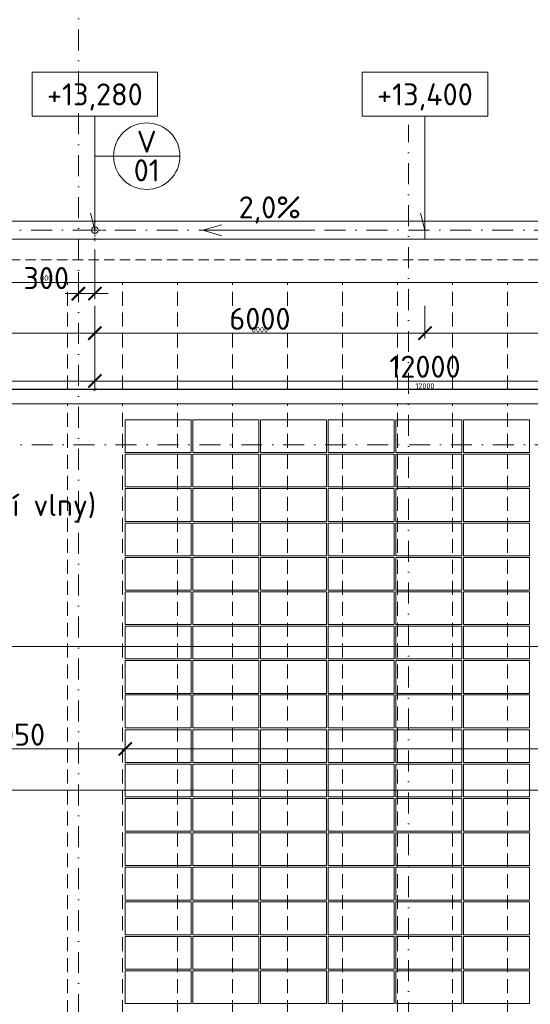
# Model space of a CAD drawing. Header units: millimetres. Extents: x -725694 to 5289369, y -1488057 to 2187451.
# Tile 208 of 256: x 113483 to 122765, y 163235 to 181125. Entities that reach past the tile are written whole.
import ezdxf
from ezdxf import colors
from ezdxf.entities.mleader import LeaderData, LeaderLine
from ezdxf.enums import TextEntityAlignment as Align
from ezdxf.math import Vec2, Vec3

# ---------------------------------------------------------------- set-up
doc = ezdxf.new("R2010")
doc.units = ezdxf.units.MM
for name, pattern in [('CENTERX2', [101.6, 63.5, -12.7, 12.7, -12.7]), ('DASHDOT', [25.4, 12.7, -6.35, 0, -6.35]), ('ČÁRKOVANÁ', [19.05, 12.7, -6.35])]:
    doc.linetypes.add(name, pattern=pattern)
doc.layers.get('Defpoints').update_dxf_attribs({"color": 8})
for name, color, linetype, lineweight in [('___FVE_návrh var.2', 6, 'Continuous', 5), ('A99_N_kce-pohl', 1, 'Continuous', 9), ('A99_N_koty-200', 5, 'Continuous', 5), ('A99_N_koty-200 @ 200', 5, 'Continuous', 5), ('A99_N_koty-200 @ 50 (2)', 5, 'Continuous', 5), ('A99_N_koty-vysk', 160, 'Continuous', 5), ('A99_N_txt-popis-50 @ 200', 240, 'Continuous', 9), ('A99_N_znaceni 200', 5, 'Continuous', 5), ('A99_S_osy', 1, 'CENTERX2', 5)]:
    doc.layers.add(name, color=color, linetype=linetype, lineweight=lineweight)
doc.styles.add('A99_kota', font='isocpeur.ttf', dxfattribs={"height": 2})
doc.styles.add('A99_popis', font='isocpeur.ttf')
doc.styles.add('ad_popis 100', font='isocpeur.ttf', dxfattribs={"height": 200})
doc.dimstyles.new('A99_kota_200 new', dxfattribs={"dimscale": 200, "dimtxt": 2, "dimasz": 1.2, "dimexe": 0.5, "dimexo": 1.5, "dimgap": 0.3, "dimtad": 1, "dimdec": 0, "dimzin": 3, "dimdsep": 46, "dimtxsty": 'A99_kota', "dimblk": 'ARCHTICK', "dimcen": 2.5, "dimazin": 2, "dimtfac": 0.75, "dimtdec": 0, "dimtmove": 2, "dimatfit": 0, "dimfxl": 0, "dimtolj": 1, "dimtzin": 0, "dimlwd": 5, "dimlwe": 5, "dimarcsym": 0})

# ---------------------------------------------------------------- blocks, each defined once
blk = doc.blocks.new('_ArchTick')
at = {"color": 0, "linetype": 'ByBlock', "const_width": 0.15}
blk.add_lwpolyline([(-0.5, -0.5), (0.5, 0.5)], dxfattribs=at)
blk = doc.blocks.new('*D5398')
at = {"layer": 'A99_N_koty-200', "color": 0, "linetype": 'Continuous', "lineweight": 5, "transparency": 16777216}
for p, q in [((114850, 176947.5), (114850, 176047.5)), ((114550, 176535), (114550, 176047.5)), ((114550, 176147.5), (114310, 176147.5)), ((114550, 176147.5), (114850, 176147.5)), ((114850, 176147.5), (115090, 176147.5))]:
    blk.add_line(p, q, dxfattribs=at)
at = {"layer": 'Defpoints', "color": 0, "linetype": 'Continuous', "lineweight": 0, "transparency": 16777216}
for p in [(114850, 177300), (114550, 176835), (114850, 176147.5)]:
    blk.add_point(p, dxfattribs=at)
at = {"layer": 'A99_N_koty-200', "color": 0, "linetype": 'Continuous', "lineweight": 5, "transparency": 16777216, "xscale": 240, "yscale": 240, "zscale": 240}
blk.add_blockref('_ArchTick', (114550, 176147.5), dxfattribs=at)
at = {"layer": 'A99_N_koty-200', "color": 0, "linetype": 'Continuous', "lineweight": 5, "transparency": 16777216, "xscale": 240, "yscale": 240, "zscale": 240, "rotation": 180}
blk.add_blockref('_ArchTick', (114850, 176147.5), dxfattribs=at)
at = {"layer": 'A99_N_koty-200', "color": 0, "linetype": 'Continuous', "transparency": 16777216, "insert": (113965, 176430), "char_height": 400, "attachment_point": 5, "style": 'A99_kota'}
blk.add_mtext('\\A1;300', dxfattribs=at)
blk = doc.blocks.new('*D5399')
at = {"layer": 'A99_N_koty-200', "color": 0, "linetype": 'Continuous', "lineweight": 5, "transparency": 16777216}
for p, q in [((114550, 176347.5), (114550, 176122.5)), ((114850, 176347.5), (114850, 176122.5)), ((114550, 176147.5), (114490, 176147.5)), ((114550, 176147.5), (114850, 176147.5)), ((114850, 176147.5), (114910, 176147.5))]:
    blk.add_line(p, q, dxfattribs=at)
at = {"layer": 'Defpoints', "color": 0, "linetype": 'Continuous', "lineweight": 0, "transparency": 16777216}
for p in [(114850, 177300), (114550, 176835), (114850, 176147.5)]:
    blk.add_point(p, dxfattribs=at)
at = {"layer": 'A99_N_koty-200', "color": 0, "linetype": 'Continuous', "lineweight": 5, "transparency": 16777216, "xscale": 60, "yscale": 60, "zscale": 60}
blk.add_blockref('_ArchTick', (114550, 176147.5), dxfattribs=at)
at = {"layer": 'A99_N_koty-200', "color": 0, "linetype": 'Continuous', "lineweight": 5, "transparency": 16777216, "xscale": 60, "yscale": 60, "zscale": 60, "rotation": 180}
blk.add_blockref('_ArchTick', (114850, 176147.5), dxfattribs=at)
at = {"layer": 'A99_N_koty-200', "color": 0, "linetype": 'Continuous', "transparency": 16777216, "insert": (113965, 176430), "char_height": 100, "attachment_point": 5, "style": 'A99_kota'}
blk.add_mtext('\\A1;300', dxfattribs=at)
blk = doc.blocks.new('*D5404')
at = {"layer": 'A99_N_koty-200', "color": 0, "linetype": 'Continuous', "lineweight": 5, "transparency": 16777216}
for p, q in [((102850, 175360), (102850, 174460)), ((114850, 175360), (114850, 174460)), ((102850, 174560), (114850, 174560))]:
    blk.add_line(p, q, dxfattribs=at)
at = {"layer": 'Defpoints', "color": 0, "linetype": 'Continuous', "lineweight": 0, "transparency": 16777216}
for p in [(102850, 177300), (114850, 176835), (114850, 174560)]:
    blk.add_point(p, dxfattribs=at)
at = {"layer": 'A99_N_koty-200', "color": 0, "linetype": 'Continuous', "lineweight": 5, "transparency": 16777216, "xscale": 240, "yscale": 240, "zscale": 240, "rotation": 180}
blk.add_blockref('_ArchTick', (102850, 174560), dxfattribs=at)
at = {"layer": 'A99_N_koty-200', "color": 0, "linetype": 'Continuous', "lineweight": 5, "transparency": 16777216, "xscale": 240, "yscale": 240, "zscale": 240}
blk.add_blockref('_ArchTick', (114850, 174560), dxfattribs=at)
at = {"layer": 'A99_N_koty-200', "color": 0, "linetype": 'Continuous', "transparency": 16777216, "insert": (110797.5, 174820), "char_height": 400, "attachment_point": 5, "style": 'A99_kota'}
blk.add_mtext('\\A1;12000', dxfattribs=at)
blk = doc.blocks.new('*D5405')
at = {"layer": 'A99_N_koty-200', "color": 0, "linetype": 'Continuous', "lineweight": 5, "transparency": 16777216}
for p, q in [((102850, 174605), (102850, 174380)), ((114850, 174605), (114850, 174380)), ((102850, 174405), (114850, 174405))]:
    blk.add_line(p, q, dxfattribs=at)
at = {"layer": 'Defpoints', "color": 0, "linetype": 'Continuous', "lineweight": 0, "transparency": 16777216}
for p in [(102850, 177300), (114850, 176835), (114850, 174405)]:
    blk.add_point(p, dxfattribs=at)
at = {"layer": 'A99_N_koty-200', "color": 0, "linetype": 'Continuous', "lineweight": 5, "transparency": 16777216, "xscale": 60, "yscale": 60, "zscale": 60, "rotation": 180}
blk.add_blockref('_ArchTick', (102850, 174405), dxfattribs=at)
at = {"layer": 'A99_N_koty-200', "color": 0, "linetype": 'Continuous', "lineweight": 5, "transparency": 16777216, "xscale": 60, "yscale": 60, "zscale": 60}
blk.add_blockref('_ArchTick', (114850, 174405), dxfattribs=at)
at = {"layer": 'A99_N_koty-200', "color": 0, "linetype": 'Continuous', "transparency": 16777216, "insert": (108850, 174470), "char_height": 100, "attachment_point": 5, "style": 'A99_kota'}
blk.add_mtext('\\A1;12000', dxfattribs=at)
blk = doc.blocks.new('*D5410')
at = {"layer": 'A99_N_koty-200', "color": 0, "linetype": 'Continuous', "lineweight": 5, "transparency": 16777216}
for p, q in [((108850, 175925), (108850, 175330)), ((114850, 175925), (114850, 175330)), ((114850, 175430), (108850, 175430))]:
    blk.add_line(p, q, dxfattribs=at)
at = {"layer": 'Defpoints', "color": 0, "linetype": 'Continuous', "lineweight": 0, "transparency": 16777216}
for p in [(108850, 176225), (114850, 176225), (108850, 175430)]:
    blk.add_point(p, dxfattribs=at)
at = {"layer": 'A99_N_koty-200', "color": 0, "linetype": 'Continuous', "lineweight": 5, "transparency": 16777216, "xscale": 240, "yscale": 240, "zscale": 240, "rotation": 180}
blk.add_blockref('_ArchTick', (108850, 175430), dxfattribs=at)
at = {"layer": 'A99_N_koty-200', "color": 0, "linetype": 'Continuous', "lineweight": 5, "transparency": 16777216, "xscale": 240, "yscale": 240, "zscale": 240}
blk.add_blockref('_ArchTick', (114850, 175430), dxfattribs=at)
at = {"layer": 'A99_N_koty-200', "color": 0, "linetype": 'Continuous', "transparency": 16777216, "insert": (111850, 175690), "char_height": 400, "attachment_point": 5, "style": 'A99_kota'}
blk.add_mtext('\\A1;6000', dxfattribs=at)
blk = doc.blocks.new('*D5411')
at = {"layer": 'A99_N_koty-200', "color": 0, "linetype": 'Continuous', "lineweight": 5, "transparency": 16777216}
for p, q in [((108850, 175630), (108850, 175405)), ((114850, 175630), (114850, 175405)), ((114850, 175430), (108850, 175430))]:
    blk.add_line(p, q, dxfattribs=at)
at = {"layer": 'Defpoints', "color": 0, "linetype": 'Continuous', "lineweight": 0, "transparency": 16777216}
for p in [(108850, 176225), (114850, 176225), (108850, 175430)]:
    blk.add_point(p, dxfattribs=at)
at = {"layer": 'A99_N_koty-200', "color": 0, "linetype": 'Continuous', "lineweight": 5, "transparency": 16777216, "xscale": 60, "yscale": 60, "zscale": 60, "rotation": 180}
blk.add_blockref('_ArchTick', (108850, 175430), dxfattribs=at)
at = {"layer": 'A99_N_koty-200', "color": 0, "linetype": 'Continuous', "lineweight": 5, "transparency": 16777216, "xscale": 60, "yscale": 60, "zscale": 60}
blk.add_blockref('_ArchTick', (114850, 175430), dxfattribs=at)
at = {"layer": 'A99_N_koty-200', "color": 0, "linetype": 'Continuous', "transparency": 16777216, "insert": (111850, 175495), "char_height": 100, "attachment_point": 5, "style": 'A99_kota'}
blk.add_mtext('\\A1;6000', dxfattribs=at)
blk = doc.blocks.new('*U66')
at = {"color": 0, "linetype": 'ByBlock'}
for p, q in [((5.7, -4), (5.7, -14.35)), ((5.7, -14.35), (5.286, -12.805))]:
    blk.add_line(p, q, dxfattribs=at)
blk.add_lwpolyline([(0, -4), (11.4, -4), (11.4, 0), (0, 0)], close=True, dxfattribs=at)
at = {"color": 0, "linetype": 'ByBlock', "style": 'A99_kota'}
for tag, p in [('VYSKA', (5.7, -2.241)), ('VYSKA_POPIS1', (5.7, -6.041)), ('VYSKA_POPIS2', (5.9, -9.541)), ('VYSKA_POPIS3', (5.9, -13.041))]:
    blk.add_attdef(tag, text='', height=2, dxfattribs=at).set_placement(p, align=Align.MIDDLE)
blk = doc.blocks.new('*D5455')
at = {"layer": 'A99_N_koty-200', "color": 0, "linetype": 'Continuous', "lineweight": 5, "transparency": 16777216}
for p, q in [((114850, 175360), (114850, 174460)), ((126850, 175360), (126850, 174460)), ((114850, 174560), (126850, 174560))]:
    blk.add_line(p, q, dxfattribs=at)
at = {"layer": 'Defpoints', "color": 0, "linetype": 'Continuous', "lineweight": 0, "transparency": 16777216}
for p in [(114850, 176835), (126850, 176835), (126850, 174560)]:
    blk.add_point(p, dxfattribs=at)
at = {"layer": 'A99_N_koty-200', "color": 0, "linetype": 'Continuous', "lineweight": 5, "transparency": 16777216, "xscale": 240, "yscale": 240, "zscale": 240, "rotation": 180}
blk.add_blockref('_ArchTick', (114850, 174560), dxfattribs=at)
at = {"layer": 'A99_N_koty-200', "color": 0, "linetype": 'Continuous', "lineweight": 5, "transparency": 16777216, "xscale": 240, "yscale": 240, "zscale": 240}
blk.add_blockref('_ArchTick', (126850, 174560), dxfattribs=at)
at = {"layer": 'A99_N_koty-200', "color": 0, "linetype": 'Continuous', "transparency": 16777216, "insert": (120850, 174820), "char_height": 400, "attachment_point": 5, "style": 'A99_kota'}
blk.add_mtext('\\A1;12000', dxfattribs=at)
blk = doc.blocks.new('*D5456')
at = {"layer": 'A99_N_koty-200', "color": 0, "linetype": 'Continuous', "lineweight": 5, "transparency": 16777216}
for p, q in [((114850, 174605), (114850, 174380)), ((126850, 174605), (126850, 174380)), ((114850, 174405), (126850, 174405))]:
    blk.add_line(p, q, dxfattribs=at)
at = {"layer": 'Defpoints', "color": 0, "linetype": 'Continuous', "lineweight": 0, "transparency": 16777216}
for p in [(114850, 176835), (126850, 176835), (126850, 174405)]:
    blk.add_point(p, dxfattribs=at)
at = {"layer": 'A99_N_koty-200', "color": 0, "linetype": 'Continuous', "lineweight": 5, "transparency": 16777216, "xscale": 60, "yscale": 60, "zscale": 60, "rotation": 180}
blk.add_blockref('_ArchTick', (114850, 174405), dxfattribs=at)
at = {"layer": 'A99_N_koty-200', "color": 0, "linetype": 'Continuous', "lineweight": 5, "transparency": 16777216, "xscale": 60, "yscale": 60, "zscale": 60}
blk.add_blockref('_ArchTick', (126850, 174405), dxfattribs=at)
at = {"layer": 'A99_N_koty-200', "color": 0, "linetype": 'Continuous', "transparency": 16777216, "insert": (120850, 174470), "char_height": 100, "attachment_point": 5, "style": 'A99_kota'}
blk.add_mtext('\\A1;12000', dxfattribs=at)
blk = doc.blocks.new('*D5458')
at = {"layer": 'A99_N_koty-200', "color": 0, "linetype": 'Continuous', "lineweight": 5, "transparency": 16777216}
for p, q in [((114850, 175925), (114850, 175330)), ((120850, 175925), (120850, 175330)), ((114850, 175430), (120850, 175430))]:
    blk.add_line(p, q, dxfattribs=at)
at = {"layer": 'Defpoints', "color": 0, "linetype": 'Continuous', "lineweight": 0, "transparency": 16777216}
for p in [(114850, 176225), (120850, 176225), (120850, 175430)]:
    blk.add_point(p, dxfattribs=at)
at = {"layer": 'A99_N_koty-200', "color": 0, "linetype": 'Continuous', "lineweight": 5, "transparency": 16777216, "xscale": 240, "yscale": 240, "zscale": 240, "rotation": 180}
blk.add_blockref('_ArchTick', (114850, 175430), dxfattribs=at)
at = {"layer": 'A99_N_koty-200', "color": 0, "linetype": 'Continuous', "lineweight": 5, "transparency": 16777216, "xscale": 240, "yscale": 240, "zscale": 240}
blk.add_blockref('_ArchTick', (120850, 175430), dxfattribs=at)
at = {"layer": 'A99_N_koty-200', "color": 0, "linetype": 'Continuous', "transparency": 16777216, "insert": (117850, 175690), "char_height": 400, "attachment_point": 5, "style": 'A99_kota'}
blk.add_mtext('\\A1;6000', dxfattribs=at)
blk = doc.blocks.new('*D5459')
at = {"layer": 'A99_N_koty-200', "color": 0, "linetype": 'Continuous', "lineweight": 5, "transparency": 16777216}
for p, q in [((114850, 175630), (114850, 175405)), ((120850, 175630), (120850, 175405)), ((114850, 175430), (120850, 175430))]:
    blk.add_line(p, q, dxfattribs=at)
at = {"layer": 'Defpoints', "color": 0, "linetype": 'Continuous', "lineweight": 0, "transparency": 16777216}
for p in [(114850, 176225), (120850, 176225), (120850, 175430)]:
    blk.add_point(p, dxfattribs=at)
at = {"layer": 'A99_N_koty-200', "color": 0, "linetype": 'Continuous', "lineweight": 5, "transparency": 16777216, "xscale": 60, "yscale": 60, "zscale": 60, "rotation": 180}
blk.add_blockref('_ArchTick', (114850, 175430), dxfattribs=at)
at = {"layer": 'A99_N_koty-200', "color": 0, "linetype": 'Continuous', "lineweight": 5, "transparency": 16777216, "xscale": 60, "yscale": 60, "zscale": 60}
blk.add_blockref('_ArchTick', (120850, 175430), dxfattribs=at)
at = {"layer": 'A99_N_koty-200', "color": 0, "linetype": 'Continuous', "transparency": 16777216, "insert": (117850, 175495), "char_height": 100, "attachment_point": 5, "style": 'A99_kota'}
blk.add_mtext('\\A1;6000', dxfattribs=at)
blk = doc.blocks.new('*D5461')
at = {"layer": 'A99_N_koty-200', "color": 0, "linetype": 'Continuous', "lineweight": 5, "transparency": 16777216}
for p, q in [((120850, 175925), (120850, 175330)), ((126850, 175925), (126850, 175330)), ((126850, 175430), (120850, 175430))]:
    blk.add_line(p, q, dxfattribs=at)
at = {"layer": 'Defpoints', "color": 0, "linetype": 'Continuous', "lineweight": 0, "transparency": 16777216}
for p in [(120850, 176225), (126850, 176225), (120850, 175430)]:
    blk.add_point(p, dxfattribs=at)
at = {"layer": 'A99_N_koty-200', "color": 0, "linetype": 'Continuous', "lineweight": 5, "transparency": 16777216, "xscale": 240, "yscale": 240, "zscale": 240, "rotation": 180}
blk.add_blockref('_ArchTick', (120850, 175430), dxfattribs=at)
at = {"layer": 'A99_N_koty-200', "color": 0, "linetype": 'Continuous', "lineweight": 5, "transparency": 16777216, "xscale": 240, "yscale": 240, "zscale": 240}
blk.add_blockref('_ArchTick', (126850, 175430), dxfattribs=at)
at = {"layer": 'A99_N_koty-200', "color": 0, "linetype": 'Continuous', "transparency": 16777216, "insert": (123850, 175690), "char_height": 400, "attachment_point": 5, "style": 'A99_kota'}
blk.add_mtext('\\A1;6000', dxfattribs=at)
blk = doc.blocks.new('*D5462')
at = {"layer": 'A99_N_koty-200', "color": 0, "linetype": 'Continuous', "lineweight": 5, "transparency": 16777216}
for p, q in [((120850, 175630), (120850, 175405)), ((126850, 175630), (126850, 175405)), ((126850, 175430), (120850, 175430))]:
    blk.add_line(p, q, dxfattribs=at)
at = {"layer": 'Defpoints', "color": 0, "linetype": 'Continuous', "lineweight": 0, "transparency": 16777216}
for p in [(120850, 176225), (126850, 176225), (120850, 175430)]:
    blk.add_point(p, dxfattribs=at)
at = {"layer": 'A99_N_koty-200', "color": 0, "linetype": 'Continuous', "lineweight": 5, "transparency": 16777216, "xscale": 60, "yscale": 60, "zscale": 60, "rotation": 180}
blk.add_blockref('_ArchTick', (120850, 175430), dxfattribs=at)
at = {"layer": 'A99_N_koty-200', "color": 0, "linetype": 'Continuous', "lineweight": 5, "transparency": 16777216, "xscale": 60, "yscale": 60, "zscale": 60}
blk.add_blockref('_ArchTick', (126850, 175430), dxfattribs=at)
at = {"layer": 'A99_N_koty-200', "color": 0, "linetype": 'Continuous', "transparency": 16777216, "insert": (123850, 175495), "char_height": 100, "attachment_point": 5, "style": 'A99_kota'}
blk.add_mtext('\\A1;6000', dxfattribs=at)
blk = doc.blocks.new('*D367')
at = {"layer": 'A99_N_koty-200', "color": 0, "linetype": 'Continuous', "lineweight": 5, "ltscale": 0.5, "transparency": 16777216}
for p, q in [((111350, 167875), (111350, 167775)), ((111350, 167875), (115400, 167875)), ((115400, 167875), (115400, 167775))]:
    blk.add_line(p, q, dxfattribs=at)
at = {"layer": 'Defpoints', "color": 0, "linetype": 'Continuous', "lineweight": 0, "ltscale": 0.5, "transparency": 16777216}
for p in [(111350, 167875), (115400, 167875), (115400, 167875)]:
    blk.add_point(p, dxfattribs=at)
at = {"layer": 'A99_N_koty-200', "color": 0, "linetype": 'Continuous', "lineweight": 5, "ltscale": 0.5, "transparency": 16777216, "xscale": 240, "yscale": 240, "zscale": 240, "rotation": 180}
blk.add_blockref('_ArchTick', (111350, 167875), dxfattribs=at)
at = {"layer": 'A99_N_koty-200', "color": 0, "linetype": 'Continuous', "lineweight": 5, "ltscale": 0.5, "transparency": 16777216, "xscale": 240, "yscale": 240, "zscale": 240}
blk.add_blockref('_ArchTick', (115400, 167875), dxfattribs=at)
at = {"layer": 'A99_N_koty-200', "color": 0, "linetype": 'Continuous', "lineweight": 5, "ltscale": 0.5, "transparency": 16777216, "insert": (113375, 168135), "char_height": 400, "attachment_point": 5, "style": 'A99_kota'}
blk.add_mtext('\\A1;4050', dxfattribs=at)
blk = doc.blocks.new('*D368')
at = {"layer": 'A99_N_koty-200', "color": 0, "linetype": 'Continuous', "lineweight": 5, "ltscale": 0.5, "transparency": 16777216}
for p, q in [((115400, 167875), (115400, 167975)), ((115400, 167875), (136280, 167875)), ((136280, 167875), (136280, 167975))]:
    blk.add_line(p, q, dxfattribs=at)
at = {"layer": 'Defpoints', "color": 0, "linetype": 'Continuous', "lineweight": 0, "ltscale": 0.5, "transparency": 16777216}
for p in [(115400, 167875), (136280, 167875), (136280, 167875)]:
    blk.add_point(p, dxfattribs=at)
at = {"layer": 'A99_N_koty-200', "color": 0, "linetype": 'Continuous', "lineweight": 5, "ltscale": 0.5, "transparency": 16777216, "xscale": 240, "yscale": 240, "zscale": 240, "rotation": 180}
blk.add_blockref('_ArchTick', (115400, 167875), dxfattribs=at)
at = {"layer": 'A99_N_koty-200', "color": 0, "linetype": 'Continuous', "lineweight": 5, "ltscale": 0.5, "transparency": 16777216, "xscale": 240, "yscale": 240, "zscale": 240}
blk.add_blockref('_ArchTick', (136280, 167875), dxfattribs=at)
at = {"layer": 'A99_N_koty-200', "color": 0, "linetype": 'Continuous', "lineweight": 5, "ltscale": 0.5, "transparency": 16777216, "insert": (125840, 168135), "char_height": 400, "attachment_point": 5, "style": 'A99_kota'}
blk.add_mtext('\\A1;20880', dxfattribs=at)
blk = doc.blocks.new('*D370')
at = {"layer": 'A99_N_koty-200', "color": 0, "linetype": 'Continuous', "lineweight": 5, "ltscale": 0.5, "transparency": 16777216}
for p, q in [((-650, 169735), (-650, 169835)), ((-650, 169735), (138350, 169735)), ((138350, 169735), (138350, 169635))]:
    blk.add_line(p, q, dxfattribs=at)
at = {"layer": 'Defpoints', "color": 0, "linetype": 'Continuous', "lineweight": 0, "ltscale": 0.5, "transparency": 16777216}
for p in [(-650, 169620), (138350, 169745), (138350, 169735)]:
    blk.add_point(p, dxfattribs=at)
at = {"layer": 'A99_N_koty-200', "color": 0, "linetype": 'Continuous', "lineweight": 5, "ltscale": 0.5, "transparency": 16777216, "xscale": 240, "yscale": 240, "zscale": 240, "rotation": 180}
blk.add_blockref('_ArchTick', (-650, 169735), dxfattribs=at)
at = {"layer": 'A99_N_koty-200', "color": 0, "linetype": 'Continuous', "lineweight": 5, "ltscale": 0.5, "transparency": 16777216, "xscale": 240, "yscale": 240, "zscale": 240}
blk.add_blockref('_ArchTick', (138350, 169735), dxfattribs=at)
at = {"layer": 'A99_N_koty-200', "color": 0, "linetype": 'Continuous', "lineweight": 5, "ltscale": 0.5, "transparency": 16777216, "insert": (60350, 170095), "char_height": 400, "attachment_point": 5, "style": 'A99_kota'}
blk.add_mtext('\\A1;139 panelů po 1000mm', dxfattribs=at)
blk = doc.blocks.new('*D383')
at = {"layer": 'A99_N_koty-200', "color": 0, "linetype": 'Continuous', "lineweight": 5, "ltscale": 0.5, "transparency": 16777216}
for p, q in [((105350, 167127), (105350, 167027)), ((105350, 167127), (138875, 167127)), ((138875, 167127), (138875, 167227))]:
    blk.add_line(p, q, dxfattribs=at)
at = {"layer": 'Defpoints', "color": 0, "linetype": 'Continuous', "lineweight": 0, "ltscale": 0.5, "transparency": 16777216}
for p in [(105350, 167127), (138875, 167127), (138875, 167127)]:
    blk.add_point(p, dxfattribs=at)
at = {"layer": 'A99_N_koty-200', "color": 0, "linetype": 'Continuous', "lineweight": 5, "ltscale": 0.5, "transparency": 16777216, "xscale": 240, "yscale": 240, "zscale": 240, "rotation": 180}
blk.add_blockref('_ArchTick', (105350, 167127), dxfattribs=at)
at = {"layer": 'A99_N_koty-200', "color": 0, "linetype": 'Continuous', "lineweight": 5, "ltscale": 0.5, "transparency": 16777216, "xscale": 240, "yscale": 240, "zscale": 240}
blk.add_blockref('_ArchTick', (138875, 167127), dxfattribs=at)
at = {"layer": 'A99_N_koty-200', "color": 0, "linetype": 'Continuous', "lineweight": 5, "ltscale": 0.5, "transparency": 16777216, "insert": (125782, 167387), "char_height": 400, "attachment_point": 5, "style": 'A99_kota'}
blk.add_mtext('\\A1;33525', dxfattribs=at)
blk = doc.blocks.new('*U20')
at = {"color": 0, "linetype": 'ByBlock'}
blk.add_line((-3.02, 0), (3.02, 0), dxfattribs=at)
blk.add_circle((0, 0), 3.02, dxfattribs=at)
at = {"color": 0, "linetype": 'ByBlock', "style": 'A99_popis'}
for tag, p in [('KATEGORIE', (0, 1.31)), ('PRVEK', (0, -1.298))]:
    blk.add_attdef(tag, text='', height=2, dxfattribs=at).set_placement(p, align=Align.MIDDLE_CENTER)
blk = doc.blocks.new('*U6297')
at = {"layer": 'A99_N_koty-200 @ 200', "linetype": 'Continuous'}
dim = blk.add_linear_dim(base=(114850, 176147.5), p1=(114550, 176835), p2=(114850, 177300), dimstyle='A99_kota_200 new', override={"dimscale": 200, "dimtix": 1, "dimtofl": 1, "dimtmove": 2, "dimatfit": 0}, dxfattribs=at)
dim.commit()
dim.dimension.update_dxf_attribs({"geometry": '*D5398', "text_midpoint": (113965, 176430), "dimtype": 128})
at = {"layer": 'A99_N_koty-200 @ 50 (2)', "linetype": 'Continuous'}
dim = blk.add_linear_dim(base=(114850, 176147.5), p1=(114550, 176835), p2=(114850, 177300), dimstyle='A99_kota_200 new', override={"dimscale": 50, "dimtix": 1, "dimtofl": 1, "dimtmove": 2, "dimatfit": 0}, dxfattribs=at)
dim.commit()
dim.dimension.update_dxf_attribs({"geometry": '*D5399', "text_midpoint": (113965, 176430), "dimtype": 128})
blk = doc.blocks.new('*U6299')
at = {"layer": 'A99_N_koty-200 @ 200', "linetype": 'Continuous'}
dim = blk.add_linear_dim(base=(114850, 174560), p1=(102850, 177300), p2=(114850, 176835), dimstyle='A99_kota_200 new', override={"dimscale": 200, "dimtix": 1, "dimtofl": 1, "dimtmove": 2, "dimatfit": 0}, dxfattribs=at)
dim.commit()
dim.dimension.update_dxf_attribs({"geometry": '*D5404', "text_midpoint": (110797.5, 174820), "dimtype": 128})
at = {"layer": 'A99_N_koty-200 @ 50 (2)', "linetype": 'Continuous'}
dim = blk.add_linear_dim(base=(114850, 174405), p1=(102850, 177300), p2=(114850, 176835), dimstyle='A99_kota_200 new', override={"dimscale": 50, "dimtix": 1, "dimtofl": 1, "dimtmove": 2, "dimatfit": 0}, dxfattribs=at)
dim.commit()
dim.dimension.update_dxf_attribs({"geometry": '*D5405', "text_midpoint": (108850, 174470)})
blk = doc.blocks.new('*U6301')
at = {"layer": 'A99_N_koty-200 @ 200', "linetype": 'Continuous'}
dim = blk.add_linear_dim(base=(108850, 175430), p1=(114850, 176225), p2=(108850, 176225), angle=180, dimstyle='A99_kota_200 new', override={"dimscale": 200, "dimtix": 1, "dimtofl": 1, "dimtmove": 2, "dimatfit": 0}, dxfattribs=at)
dim.commit()
dim.dimension.update_dxf_attribs({"geometry": '*D5410', "text_midpoint": (111850, 175690)})
at = {"layer": 'A99_N_koty-200 @ 50 (2)', "linetype": 'Continuous'}
dim = blk.add_linear_dim(base=(108850, 175430), p1=(114850, 176225), p2=(108850, 176225), angle=180, dimstyle='A99_kota_200 new', override={"dimscale": 50, "dimtix": 1, "dimtofl": 1, "dimtmove": 2, "dimatfit": 0}, dxfattribs=at)
dim.commit()
dim.dimension.update_dxf_attribs({"geometry": '*D5411', "text_midpoint": (111850, 175495)})
blk = doc.blocks.new('*U6316')
at = {"layer": 'A99_N_koty-200 @ 200', "linetype": 'Continuous'}
dim = blk.add_linear_dim(base=(126850, 174560), p1=(114850, 176835), p2=(126850, 176835), dimstyle='A99_kota_200 new', override={"dimscale": 200, "dimtix": 1, "dimtofl": 1, "dimtmove": 2, "dimatfit": 0}, dxfattribs=at)
dim.commit()
dim.dimension.update_dxf_attribs({"geometry": '*D5455', "text_midpoint": (120850, 174820)})
at = {"layer": 'A99_N_koty-200 @ 50 (2)', "linetype": 'Continuous'}
dim = blk.add_linear_dim(base=(126850, 174405), p1=(114850, 176835), p2=(126850, 176835), dimstyle='A99_kota_200 new', override={"dimscale": 50, "dimtix": 1, "dimtofl": 1, "dimtmove": 2, "dimatfit": 0}, dxfattribs=at)
dim.commit()
dim.dimension.update_dxf_attribs({"geometry": '*D5456', "text_midpoint": (120850, 174470)})
blk = doc.blocks.new('*U6317')
at = {"layer": 'A99_N_koty-200 @ 200', "linetype": 'Continuous'}
dim = blk.add_linear_dim(base=(120850, 175430), p1=(114850, 176225), p2=(120850, 176225), dimstyle='A99_kota_200 new', override={"dimscale": 200, "dimtix": 1, "dimtofl": 1, "dimtmove": 2, "dimatfit": 0}, dxfattribs=at)
dim.commit()
dim.dimension.update_dxf_attribs({"geometry": '*D5458', "text_midpoint": (117850, 175690)})
at = {"layer": 'A99_N_koty-200 @ 50 (2)', "linetype": 'Continuous'}
dim = blk.add_linear_dim(base=(120850, 175430), p1=(114850, 176225), p2=(120850, 176225), dimstyle='A99_kota_200 new', override={"dimscale": 50, "dimtix": 1, "dimtofl": 1, "dimtmove": 2, "dimatfit": 0}, dxfattribs=at)
dim.commit()
dim.dimension.update_dxf_attribs({"geometry": '*D5459', "text_midpoint": (117850, 175495)})
blk = doc.blocks.new('*U6318')
at = {"layer": 'A99_N_koty-200 @ 200', "linetype": 'Continuous'}
dim = blk.add_linear_dim(base=(120850, 175430), p1=(126850, 176225), p2=(120850, 176225), angle=180, dimstyle='A99_kota_200 new', override={"dimscale": 200, "dimtix": 1, "dimtofl": 1, "dimtmove": 2, "dimatfit": 0}, dxfattribs=at)
dim.commit()
dim.dimension.update_dxf_attribs({"geometry": '*D5461', "text_midpoint": (123850, 175690)})
at = {"layer": 'A99_N_koty-200 @ 50 (2)', "linetype": 'Continuous'}
dim = blk.add_linear_dim(base=(120850, 175430), p1=(126850, 176225), p2=(120850, 176225), angle=180, dimstyle='A99_kota_200 new', override={"dimscale": 50, "dimtix": 1, "dimtofl": 1, "dimtmove": 2, "dimatfit": 0}, dxfattribs=at)
dim.commit()
dim.dimension.update_dxf_attribs({"geometry": '*D5462', "text_midpoint": (123850, 175495)})

msp = doc.modelspace()

# ---------------------------------------------------------------- linework, layer by layer
at = {"layer": '___FVE_návrh var.2', "lineweight": 5, "ltscale": 2}
for points in [[(116600, 173855), (116600, 173260), (115400, 173260), (115400, 173855)], [(117830, 173855), (117830, 173260), (116630, 173260), (116630, 173855)], [(119060, 173855), (119060, 173260), (117860, 173260), (117860, 173855)], [(120290, 173855), (120290, 173260), (119090, 173260), (119090, 173855)], [(121520, 173855), (121520, 173260), (120320, 173260), (120320, 173855)], [(121550, 173855), (121550, 173260), (122750, 173260), (122750, 173855)], [(116600, 173230), (116600, 172635), (115400, 172635), (115400, 173230)], [(117830, 173230), (117830, 172635), (116630, 172635), (116630, 173230)], [(119060, 173230), (119060, 172635), (117860, 172635), (117860, 173230)], [(120290, 173230), (120290, 172635), (119090, 172635), (119090, 173230)], [(121520, 173230), (121520, 172635), (120320, 172635), (120320, 173230)], [(121550, 173230), (121550, 172635), (122750, 172635), (122750, 173230)], [(116600, 172605), (116600, 172010), (115400, 172010), (115400, 172605)], [(117830, 172605), (117830, 172010), (116630, 172010), (116630, 172605)], [(119060, 172605), (119060, 172010), (117860, 172010), (117860, 172605)], [(120290, 172605), (120290, 172010), (119090, 172010), (119090, 172605)], [(121520, 172605), (121520, 172010), (120320, 172010), (120320, 172605)], [(121550, 172605), (121550, 172010), (122750, 172010), (122750, 172605)], [(116600, 171980), (116600, 171385), (115400, 171385), (115400, 171980)], [(117830, 171980), (117830, 171385), (116630, 171385), (116630, 171980)], [(119060, 171980), (119060, 171385), (117860, 171385), (117860, 171980)], [(120290, 171980), (120290, 171385), (119090, 171385), (119090, 171980)], [(121520, 171980), (121520, 171385), (120320, 171385), (120320, 171980)], [(121550, 171980), (121550, 171385), (122750, 171385), (122750, 171980)], [(116600, 171355), (116600, 170760), (115400, 170760), (115400, 171355)], [(117830, 171355), (117830, 170760), (116630, 170760), (116630, 171355)], [(119060, 171355), (119060, 170760), (117860, 170760), (117860, 171355)], [(120290, 171355), (120290, 170760), (119090, 170760), (119090, 171355)], [(121520, 171355), (121520, 170760), (120320, 170760), (120320, 171355)], [(121550, 171355), (121550, 170760), (122750, 170760), (122750, 171355)], [(116600, 170730), (116600, 170135), (115400, 170135), (115400, 170730)], [(117830, 170730), (117830, 170135), (116630, 170135), (116630, 170730)], [(119060, 170730), (119060, 170135), (117860, 170135), (117860, 170730)], [(120290, 170730), (120290, 170135), (119090, 170135), (119090, 170730)], [(121520, 170730), (121520, 170135), (120320, 170135), (120320, 170730)], [(121550, 170730), (121550, 170135), (122750, 170135), (122750, 170730)], [(116600, 170105), (116600, 169510), (115400, 169510), (115400, 170105)], [(117830, 170105), (117830, 169510), (116630, 169510), (116630, 170105)], [(119060, 170105), (119060, 169510), (117860, 169510), (117860, 170105)], [(120290, 170105), (120290, 169510), (119090, 169510), (119090, 170105)], [(121520, 170105), (121520, 169510), (120320, 169510), (120320, 170105)], [(121550, 170105), (121550, 169510), (122750, 169510), (122750, 170105)], [(116600, 169480), (116600, 168885), (115400, 168885), (115400, 169480)], [(117830, 169480), (117830, 168885), (116630, 168885), (116630, 169480)], [(119060, 169480), (119060, 168885), (117860, 168885), (117860, 169480)], [(120290, 169480), (120290, 168885), (119090, 168885), (119090, 169480)], [(121520, 169480), (121520, 168885), (120320, 168885), (120320, 169480)], [(121550, 169480), (121550, 168885), (122750, 168885), (122750, 169480)], [(116600, 168855), (116600, 168260), (115400, 168260), (115400, 168855)], [(117830, 168855), (117830, 168260), (116630, 168260), (116630, 168855)], [(119060, 168855), (119060, 168260), (117860, 168260), (117860, 168855)], [(120290, 168855), (120290, 168260), (119090, 168260), (119090, 168855)], [(121520, 168855), (121520, 168260), (120320, 168260), (120320, 168855)], [(121550, 168855), (121550, 168260), (122750, 168260), (122750, 168855)], [(116600, 168225), (116600, 167630), (115400, 167630), (115400, 168225)], [(117830, 168225), (117830, 167630), (116630, 167630), (116630, 168225)], [(119060, 168225), (119060, 167630), (117860, 167630), (117860, 168225)], [(120290, 168225), (120290, 167630), (119090, 167630), (119090, 168225)], [(121520, 168225), (121520, 167630), (120320, 167630), (120320, 168225)], [(121550, 168225), (121550, 167630), (122750, 167630), (122750, 168225)], [(116600, 167600), (116600, 167005), (115400, 167005), (115400, 167600)], [(117830, 167600), (117830, 167005), (116630, 167005), (116630, 167600)], [(119060, 167600), (119060, 167005), (117860, 167005), (117860, 167600)], [(120290, 167600), (120290, 167005), (119090, 167005), (119090, 167600)], [(121520, 167600), (121520, 167005), (120320, 167005), (120320, 167600)], [(121550, 167600), (121550, 167005), (122750, 167005), (122750, 167600)], [(116600, 166975), (116600, 166380), (115400, 166380), (115400, 166975)], [(117830, 166975), (117830, 166380), (116630, 166380), (116630, 166975)], [(119060, 166975), (119060, 166380), (117860, 166380), (117860, 166975)], [(120290, 166975), (120290, 166380), (119090, 166380), (119090, 166975)], [(121520, 166975), (121520, 166380), (120320, 166380), (120320, 166975)], [(121550, 166975), (121550, 166380), (122750, 166380), (122750, 166975)], [(116600, 166350), (116600, 165755), (115400, 165755), (115400, 166350)], [(117830, 166350), (117830, 165755), (116630, 165755), (116630, 166350)], [(119060, 166350), (119060, 165755), (117860, 165755), (117860, 166350)], [(120290, 166350), (120290, 165755), (119090, 165755), (119090, 166350)], [(121520, 166350), (121520, 165755), (120320, 165755), (120320, 166350)], [(121550, 166350), (121550, 165755), (122750, 165755), (122750, 166350)], [(116600, 165725), (116600, 165130), (115400, 165130), (115400, 165725)], [(117830, 165725), (117830, 165130), (116630, 165130), (116630, 165725)], [(119060, 165725), (119060, 165130), (117860, 165130), (117860, 165725)], [(120290, 165725), (120290, 165130), (119090, 165130), (119090, 165725)], [(121520, 165725), (121520, 165130), (120320, 165130), (120320, 165725)], [(121550, 165725), (121550, 165130), (122750, 165130), (122750, 165725)], [(116600, 165095), (116600, 164500), (115400, 164500), (115400, 165095)], [(117830, 165095), (117830, 164500), (116630, 164500), (116630, 165095)], [(119060, 165095), (119060, 164500), (117860, 164500), (117860, 165095)], [(120290, 165095), (120290, 164500), (119090, 164500), (119090, 165095)], [(121520, 165095), (121520, 164500), (120320, 164500), (120320, 165095)], [(121550, 165095), (121550, 164500), (122750, 164500), (122750, 165095)], [(116600, 164470), (116600, 163875), (115400, 163875), (115400, 164470)], [(117830, 164470), (117830, 163875), (116630, 163875), (116630, 164470)], [(119060, 164470), (119060, 163875), (117860, 163875), (117860, 164470)], [(120290, 164470), (120290, 163875), (119090, 163875), (119090, 164470)], [(121520, 164470), (121520, 163875), (120320, 163875), (120320, 164470)], [(121550, 164470), (121550, 163875), (122750, 163875), (122750, 164470)], [(116600, 163845), (116600, 163250), (115400, 163250), (115400, 163845)], [(117830, 163845), (117830, 163250), (116630, 163250), (116630, 163845)], [(119060, 163845), (119060, 163250), (117860, 163250), (117860, 163845)], [(120290, 163845), (120290, 163250), (119090, 163250), (119090, 163845)], [(121520, 163845), (121520, 163250), (120320, 163250), (120320, 163845)], [(121550, 163845), (121550, 163250), (122750, 163250), (122750, 163845)]]:
    msp.add_lwpolyline(points, close=True, dxfattribs=at)
at = {"layer": 'A99_N_kce-pohl', "linetype": 'ČÁRKOVANÁ', "lineweight": 9, "ltscale": 15}
msp.add_line((5860, 176760), (150690, 176760), dxfattribs=at)
at = {"layer": 'A99_N_kce-pohl', "linetype": 'DASHDOT', "lineweight": 5, "ltscale": 5}
for points in [[(114850, 177100), (114850, 177500)], [(114650, 177300), (115050, 177300)]]:
    msp.add_lwpolyline(points, dxfattribs=at)
at = {"layer": 'A99_N_kce-pohl', "linetype": 'Continuous', "ltscale": 25}
msp.add_lwpolyline([(150690, 177135), (150690, 177465), (6000, 177465), (6000, 177135)], close=True, dxfattribs=at)
msp.add_lwpolyline([(120850, 177135), (120850, 177465)], dxfattribs=at)
at = {"layer": 'A99_N_kce-pohl', "linetype": 'Continuous', "lineweight": 9, "ltscale": 15}
msp.add_lwpolyline([(138875.5, 176350), (7180, 176350)], dxfattribs=at)
at = {"layer": 'A99_N_kce-pohl', "color": 30, "linetype": 'ČÁRKOVANÁ', "lineweight": 5, "ltscale": 20, "true_color": 0xff6e3d}
for points in [[(114350, 174405), (114350, 176350)], [(115350, 174405), (115350, 176350)], [(116350, 174405), (116350, 176350)], [(117350, 174405), (117350, 176350)], [(118350, 174405), (118350, 176350)], [(119350, 174405), (119350, 176350)], [(120350, 174405), (120350, 176350)], [(121350, 174405), (121350, 176350)], [(122350, 174405), (122350, 176350)]]:
    msp.add_lwpolyline(points, dxfattribs=at)
at = {"layer": 'A99_N_kce-pohl', "color": 1, "linetype": 'Continuous', "lineweight": 9, "ltscale": 25}
msp.add_lwpolyline([(138352.5, 174145), (138352.5, 174410), (7350, 174410), (7350, 174145)], close=True, dxfattribs=at)
at = {"layer": 'A99_N_kce-pohl', "color": 254, "linetype": 'ČÁRKOVANÁ', "lineweight": 5, "ltscale": 20, "true_color": 0xffd9cc}
for points in [[(114350, 148960), (114350, 148960), (114350, 174145)], [(115350, 148960), (115350, 148960), (115350, 174145)], [(116350, 148960), (116350, 148960), (116350, 174145)], [(117350, 148960), (117350, 148960), (117350, 174145)], [(118350, 148960), (118350, 148960), (118350, 174145)], [(119350, 148960), (119350, 148960), (119350, 174145)], [(120350, 148960), (120350, 148960), (120350, 174145)], [(121350, 148960), (121350, 148960), (121350, 174145)], [(122350, 148960), (122350, 148960), (122350, 174145)]]:
    msp.add_lwpolyline(points, dxfattribs=at)
at = {"layer": 'A99_N_kce-pohl', "linetype": 'Continuous'}
msp.add_circle((114850, 177300), 60, dxfattribs=at)
at = {"layer": 'A99_N_koty-vysk'}
for points in [[(116810, 177300), (117160, 177400)], [(116810, 177300), (118810, 177300)], [(116810, 177300), (117160, 177200)]]:
    msp.add_lwpolyline(points, dxfattribs=at)
at = {"layer": 'A99_N_znaceni 200'}
msp.add_lwpolyline([(115188.5, 178646.5), (114850, 178646.5)], dxfattribs=at)
at = {"layer": 'A99_S_osy', "linetype": 'DASHDOT', "lineweight": 5, "ltscale": 30}
for points in [[(114550, 250300), (114550, 146890)], [(120550, 146890), (120550, 179215)], [(177325, 177300), (4375, 177300)], [(152950, 173400), (-2660, 173400)]]:
    msp.add_lwpolyline(points, dxfattribs=at)

# ---------------------------------------------------------------- block references
at = {"layer": 'A99_N_koty-200', "color": 3, "linetype": 'Continuous', "lineweight": 0}
for name in ['*U6299', '*U6297', '*U6316', '*U6301', '*U6317', '*U6318']:
    msp.add_blockref(name, (0, 0), dxfattribs=at)
at = {"layer": 'A99_N_koty-vysk', "xscale": 200, "yscale": 200, "zscale": 200}
for p, values in [((113710, 180170), {'VYSKA': '+13,280'}), ((119710, 180170), {'VYSKA': '+13,400'})]:
    msp.add_blockref('*U66', p, dxfattribs=at).add_auto_attribs(values)
at = {"layer": 'A99_N_znaceni 200', "xscale": 200, "yscale": 200, "zscale": 200}
msp.add_blockref('*U20', (115792.5, 178646.5), dxfattribs=at).add_auto_attribs({'KATEGORIE': 'V', 'PRVEK': '01'})

# ---------------------------------------------------------------- texts
at = {"layer": 'A99_N_koty-vysk', "insert": (117463, 177915), "char_height": 400, "attachment_point": 1, "style": 'ad_popis 100'}
msp.add_mtext_dynamic_manual_height_columns('2,0%', width=673.852, gutter_width=2000, heights=[0], dxfattribs=at)

# ---------------------------------------------------------------- dimensions: what is measured, and where the dimension line sits
at = {"layer": 'A99_N_koty-200 @ 200', "linetype": 'Continuous', "lineweight": 5, "ltscale": 0.5}
dim = msp.add_linear_dim(base=(138350, 169735), p1=(-650, 169620), p2=(138350, 169745), text='139 panelů po 1000mm', dimstyle='A99_kota_200 new', override={"dimscale": 200, "dimtix": 0, "dimtofl": 1, "dimtmove": 2, "dimatfit": 0}, dxfattribs=at)
dim.commit()
dim.dimension.update_dxf_attribs({"geometry": '*D370', "text_midpoint": (60350, 170095), "dimtype": 128})
for base, p1, p2, picture, middle in [((115400, 167875), (111350, 167875), (115400, 167875), '*D367', (113375, 168135)), ((136280, 167875), (115400, 167875), (136280, 167875), '*D368', (125840, 168135))]:
    dim = msp.add_linear_dim(base=base, p1=p1, p2=p2, dimstyle='A99_kota_200 new', override={"dimscale": 200, "dimtix": 0, "dimtofl": 1, "dimtmove": 2, "dimatfit": 0}, dxfattribs=at)
    dim.commit()
    dim.dimension.update_dxf_attribs({"geometry": picture, "text_midpoint": middle})
dim = msp.add_linear_dim(base=(138875, 167127.5), p1=(105350, 167127.5), p2=(138875, 167127.5), dimstyle='A99_kota_200 new', override={"dimscale": 200, "dimtix": 0, "dimtofl": 1, "dimtmove": 2, "dimatfit": 0}, dxfattribs=at)
dim.commit()
dim.dimension.update_dxf_attribs({"geometry": '*D383', "text_midpoint": (125782.5, 167387.5), "dimtype": 128})

# ---------------------------------------------------------------- leaders
at = {"layer": 'A99_N_txt-popis-50 @ 200', "lineweight": 9}
ml = msp.add_multileader_mtext('Standard', dxfattribs=at)
ml.set_content('\\A1;{\\C256;odvodňovací žlab se nemění,\\Pna stavbě se provede kontrola}', color=1, style='A99_popis')
ml.set_leader_properties(color=256, linetype='ByLayer', lineweight=-1)
ml.build(insert=Vec2(0, 0))
ml.multileader.update_dxf_attribs({"dogleg_length": 200, "arrow_head_size": 300, "scale": 200})
ctx = ml.context
ctx.base_point, ctx.scale, ctx.char_height, ctx.arrow_head_size, ctx.landing_gap_size, ctx.plane_origin = Vec3(32602.5, 172915), 200, 400, 300, 1000, Vec3(32050, 165489.2)
notes = []
notes.append((ctx, [(0, (1, 1, 0), (31802.5, 172915), (1, 0), 800, [(0, [(31805, 174410)], 0, [])])]))
ctx.mtext.insert, ctx.mtext.width, ctx.mtext.defined_height, ctx.mtext.flow_direction = Vec3(33602.5, 173175), 7914.793, 1247.5, 5
ml = msp.add_multileader_mtext('Standard', dxfattribs=at)
ml.set_content('\\A1;{\\C256;odvodňovací žlab se nemění,\\Pna stavbě se provede kontrola}', color=1, style='A99_popis')
ml.set_leader_properties(color=256, linetype='ByLayer', lineweight=-1)
ml.build(insert=Vec2(0, 0))
ml.multileader.update_dxf_attribs({"dogleg_length": 200, "arrow_head_size": 300, "scale": 200})
ctx = ml.context
ctx.base_point, ctx.scale, ctx.char_height, ctx.arrow_head_size, ctx.landing_gap_size, ctx.plane_origin = Vec3(81607.5, 172915), 200, 400, 300, 1000, Vec3(81055, 165489.2)
notes.append((ctx, [(0, (1, 1, 0), (80807.5, 172915), (1, 0), 800, [(0, [(80810, 174410)], 0, [])])]))
ctx.mtext.insert, ctx.mtext.width, ctx.mtext.defined_height, ctx.mtext.flow_direction = Vec3(82607.5, 173175), 7914.793, 1247.5, 5
ml = msp.add_multileader_mtext('Standard', dxfattribs=at)
ml.set_content('\\A1;{\\C256;požární pás\\P(panely z minerální vlny)}', color=1, style='A99_popis')
ml.set_leader_properties(color=256, linetype='ByLayer', lineweight=-1)
ml.build(insert=Vec2(0, 0))
ml.multileader.update_dxf_attribs({"dogleg_length": 200, "arrow_head_size": 300, "scale": 200})
ctx = ml.context
ctx.base_point, ctx.scale, ctx.char_height, ctx.arrow_head_size, ctx.landing_gap_size, ctx.plane_origin = Vec3(58580, 172914.2), 200, 400, 300, 1000, Vec3(57880, 164819.2)
notes.append((ctx, [(0, (1, 1, 0), (57780, 172914.2), (1, 0), 800, [(0, [(55709.2, 172914.2)], 0, [])])]))
ctx.mtext.insert, ctx.mtext.width, ctx.mtext.defined_height, ctx.mtext.flow_direction = Vec3(59580, 173174.2), 6001.817, 1247.5, 5
ml = msp.add_multileader_mtext('Standard', dxfattribs=at)
ml.set_content('\\A1;{\\C256;požární pás\\P(panely z minerální vlny)}', color=1, style='A99_popis')
ml.set_leader_properties(color=256, linetype='ByLayer', lineweight=-1)
ml.build(insert=Vec2(0, 0))
ml.multileader.update_dxf_attribs({"dogleg_length": 200, "arrow_head_size": 300, "scale": 200})
ctx = ml.context
ctx.base_point, ctx.scale, ctx.char_height, ctx.arrow_head_size, ctx.landing_gap_size, ctx.plane_origin = Vec3(107780, 172914.2), 200, 400, 300, 1000, Vec3(107080, 164819.2)
notes.append((ctx, [(0, (1, 1, 0), (106980, 172914.2), (1, 0), 800, [(0, [(104909.2, 172914.2)], 0, [])])]))
ctx.mtext.insert, ctx.mtext.width, ctx.mtext.defined_height, ctx.mtext.flow_direction = Vec3(108780, 173174.2), 6001.817, 1247.5, 5
for ctx, leaders in notes:
    for number, flags, end, landing, length, lines in leaders:
        leader = LeaderData()
        leader.index, (leader.has_last_leader_line, leader.has_dogleg_vector, leader.attachment_direction) = number, flags
        leader.last_leader_point, leader.dogleg_vector, leader.dogleg_length = Vec3(end), Vec3(landing), length
        for number, points, colour, breaks in lines:
            line = LeaderLine()
            line.index, line.vertices, line.color, line.breaks = number, Vec3.list(points), colors.encode_raw_color(colour), breaks
            leader.lines.append(line)
        ctx.leaders.append(leader)

doc.saveas('drawing.dxf')
